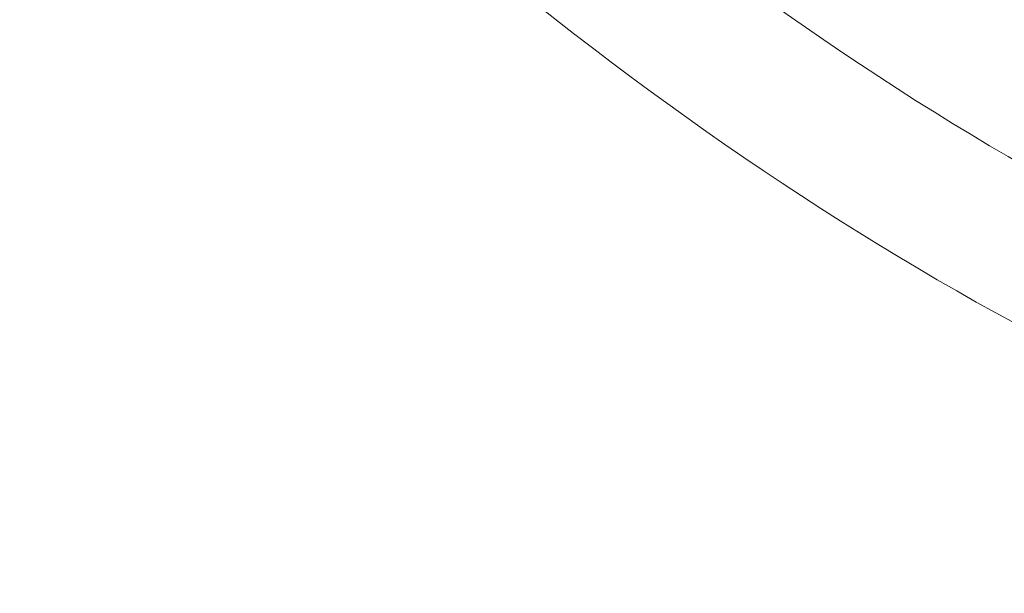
# Model space of a CAD drawing. Header units: inches. Extents: x 1352 to 2050, y -1711 to -1289.
# Tile 194 of 256: x 1797.867 to 1799.184, y -1515.351 to -1514.584. Entities that reach past the tile are written whole.
import ezdxf

# ---------------------------------------------------------------- set-up
doc = ezdxf.new("R2010")
doc.units = ezdxf.units.IN
doc.header["$MEASUREMENT"] = 0
doc.layers.add('图层 1', color=7, linetype='Continuous')

# ---------------------------------------------------------------- blocks, each defined once
blk = doc.blocks.new('block 16')
at = {"layer": '图层 1', "lineweight": 0}
blk.add_open_spline([(1796.0671, -1509.3036), (1796.0619, -1509.3701), (1796.0588, -1509.4386), (1796.0588, -1509.5092), (1796.0571, -1510.5311), (1796.6187, -1511.9597), (1797.4613, -1513.1176), (1798.3033, -1514.28), (1799.4247, -1515.1651), (1800.5041, -1515.1613), (1800.7897, -1515.1606), (1801.0746, -1515.1006), (1801.3557, -1514.9683), (1801.4029, -1514.9453), (1801.4597, -1514.9656), (1801.4814, -1515.0124), (1801.5045, -1515.0603), (1801.4838, -1515.1165), (1801.4366, -1515.1396), (1801.1304, -1515.2843), (1800.8169, -1515.3507), (1800.5041, -1515.3507), (1799.3186, -1515.3473), (1798.1703, -1514.413), (1797.308, -1513.2296), (1796.4471, -1512.0421), (1795.8711, -1510.5969), (1795.869, -1509.5092), (1795.869, -1509.4338), (1795.8718, -1509.3604), (1795.878, -1509.2884), (1795.8818, -1509.2364), (1795.9276, -1509.1975), (1795.98, -1509.2016), (1796.0323, -1509.2061), (1796.0709, -1509.2515), (1796.0671, -1509.3036)], degree=3, knots=[0, 0, 0, 0, 1, 1, 1, 2, 2, 2, 3, 3, 3, 4, 4, 4, 5, 5, 5, 6, 6, 6, 7, 7, 7, 8, 8, 8, 9, 9, 9, 10, 10, 10, 11, 11, 11, 12, 12, 12, 12], dxfattribs=at)
blk = doc.blocks.new('block 9')
at = {"layer": '图层 1'}
blk.add_blockref('block 16', (0, 0), dxfattribs=at)
blk = doc.blocks.new('block 2')
at = {"layer": '图层 1'}
blk.add_blockref('block 9', (0, 0), dxfattribs=at)

msp = doc.modelspace()

# ---------------------------------------------------------------- block references
at = {"layer": '图层 1'}
msp.add_blockref('block 2', (0, 0), dxfattribs=at)

doc.saveas('drawing.dxf')
